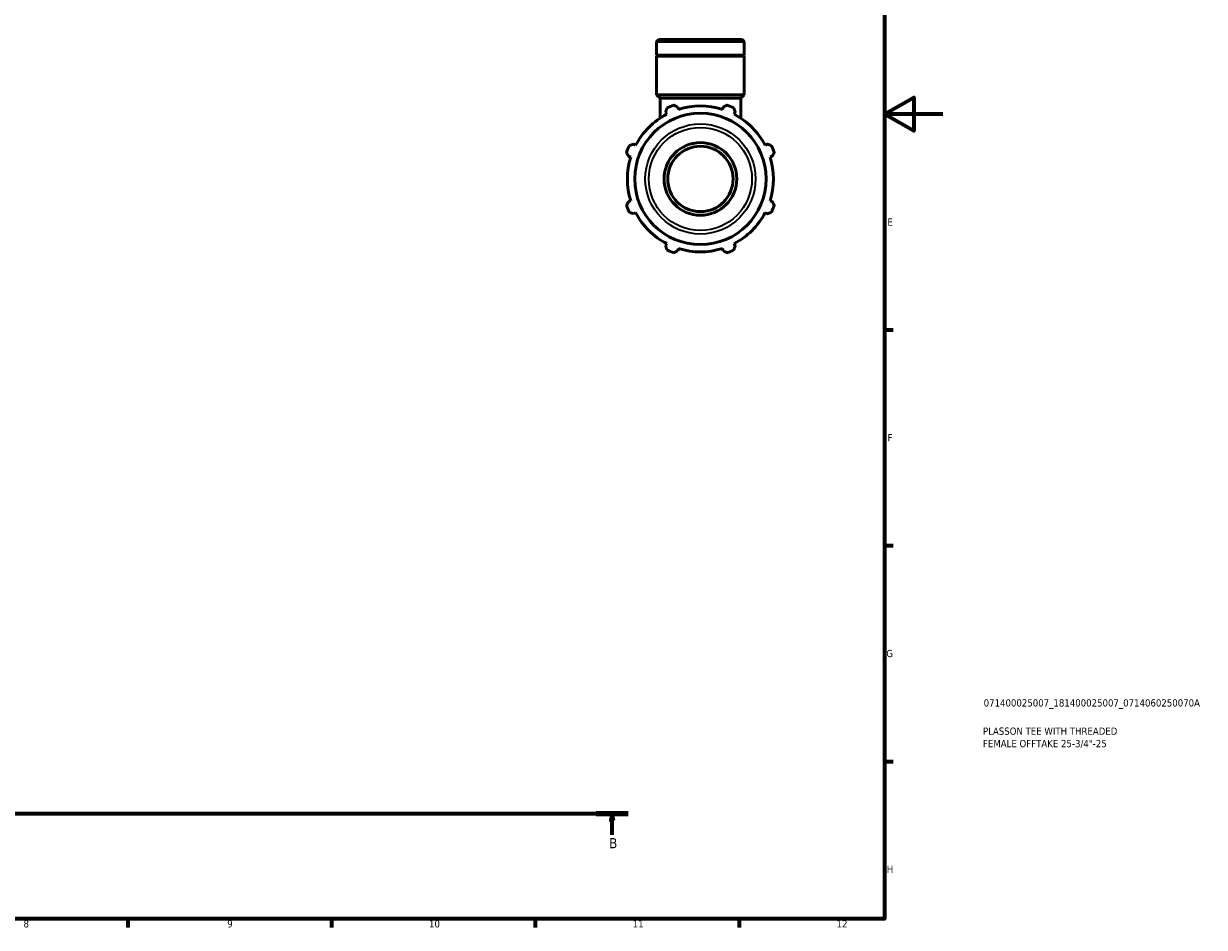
# Model space of a CAD drawing. Header units: millimetres. Extents: x 0 to 931, y 0 to 945.
# Tile 3 of 5: x 525 to 931, y 17 to 328. Entities that reach past the tile are written whole.
import ezdxf

# ---------------------------------------------------------------- set-up
doc = ezdxf.new("R2010")
doc.units = ezdxf.units.MM
doc.linetypes.add('CHAIN', pattern=[0.7087, 0.4724, -0.0591, 0.1181, -0.0591])
for name, color, linetype, lineweight in [('Border (ISO)', 7, 'Continuous', 70), ('Section Line (ISO)', 7, 'CHAIN', 70), ('Title (ISO)', 7, 'Continuous', 50), ('Visible (ISO)', 7, 'Continuous', 50), ('Visible Narrow (ISO)', 7, 'Continuous', 35)]:
    doc.layers.add(name, color=color, linetype=linetype, lineweight=lineweight)
doc.styles.add('Label Text (ISO)', font='tahoma.ttf')
doc.styles.add('Note Text (ISO)', font='tahoma.ttf')

# ---------------------------------------------------------------- blocks, each defined once
blk = doc.blocks.new('Borders Default Border')
at = {"layer": 'Border (ISO)'}
for p, q in [((821, 222.75), (823.9, 222.75)), ((821, 148.5), (823.9, 148.5)), ((821, 74.25), (823.9, 74.25)), ((560.67, 20), (560.67, 17.1)), ((630.75, 20), (630.75, 17.1)), ((700.83, 20), (700.83, 17.1)), ((770.92, 20), (770.92, 17.1))]:
    blk.add_line(p, q, dxfattribs=at)
at = {"layer": 'Border (ISO)', "flags": 128}
for points in [[(20, 20), (20, 574), (821, 574), (821, 20), (20, 20)], [(841, 297), (821, 297), (831, 302.77), (831, 291.23), (821, 297)]]:
    blk.add_lwpolyline(points, dxfattribs=at)
at = {"layer": 'Border (ISO)', "color": 232, "true_color": 0xca0064, "char_height": 2.5, "attachment_point": 7, "style": 'Note Text (ISO)'}
for s, insert in [('E', (821.94, 258.63)), ('F', (822, 184.38)), ('G', (821.61, 110.08)), ('H', (821.74, 35.88)), ('8', (524.81, 17.04)), ('9', (594.88, 17.05)), ('10', (664.29, 17.05)), ('11', (734.37, 17.1)), ('12', (804.46, 17.1))]:
    blk.add_mtext(s, dxfattribs=dict(at, insert=insert))
blk = doc.blocks.new('Title Blocks ISO')
at = {"layer": 'Title (ISO)', "color": 232, "true_color": 0xca0064, "style": 'Note Text (ISO)'}
for tag, p in [('PART_NUMBER_001', (34.08, 73.13)), ('DESCRIPTION_001', (33.84, 63.4)), ('DESCRIPTION_002', (33.84, 59.12))]:
    blk.add_attdef(tag, p, '', height=2.5, dxfattribs=at)
blk = doc.blocks.new('2dTransSection0')
at = {"layer": 'Section Line (ISO)', "linetype": 'CHAIN'}
blk.add_line((274.74, 56.35), (732.78, 56.35), dxfattribs=at)
at = {"layer": 'Section Line (ISO)', "linetype": 'Continuous', "lineweight": 140}
blk.add_line((721.82, 56.35), (732.78, 56.35), dxfattribs=at)
at = {"layer": 'Section Line (ISO)', "linetype": 'Continuous'}
for p, q in [((727.3, 56.35), (726.8, 53.85)), ((726.8, 53.85), (727.8, 53.85)), ((727.3, 53.85), (727.3, 56.35)), ((727.8, 53.85), (727.3, 56.35)), ((727.3, 48.93), (727.3, 53.85))]:
    blk.add_line(p, q, dxfattribs=at)
at = {"layer": 'Section Line (ISO)', "linetype": 'Continuous', "flags": 128}
blk.add_lwpolyline([(727.8, 53.85), (727.3, 56.35), (726.8, 53.85), (727.8, 53.85)], dxfattribs=at)
at = {"layer": 'Section Line (ISO)'}
blk.add_solid([(727.8, 53.85), (727.3, 56.35), (726.8, 53.85), (727.8, 53.85)], dxfattribs=at)
at = {"layer": 'Section Line (ISO)', "insert": (726.23, 44.35), "char_height": 3.5, "attachment_point": 7, "style": 'Label Text (ISO)'}
blk.add_mtext('B', dxfattribs=at)

msp = doc.modelspace()

# ---------------------------------------------------------------- linework, layer by layer
at = {"layer": 'Visible (ISO)'}
for p, q in [((743.291, 322.719), (742.568, 321.996)), ((772.714, 321.996), (742.568, 321.996)), ((742.568, 317.319), (742.568, 321.996)), ((743.291, 322.719), (771.99, 322.719)), ((771.99, 322.719), (772.714, 321.996)), ((772.714, 317.319), (772.714, 321.996)), ((772.714, 317.319), (742.568, 317.319)), ((742.868, 317.019), (742.568, 317.319)), ((772.714, 317.019), (742.568, 317.019)), ((742.568, 303.719), (742.568, 317.019)), ((772.414, 317.019), (772.714, 317.319)), ((772.714, 303.719), (772.714, 317.019)), ((772.714, 303.719), (742.568, 303.719)), ((743.774, 302.514), (742.568, 303.719)), ((771.508, 302.514), (743.774, 302.514)), ((743.774, 295.653), (743.774, 302.514)), ((771.508, 302.514), (772.714, 303.719)), ((771.508, 295.653), (771.508, 302.514)), ((745.672, 297.711), (746.046, 296.992)), ((750.09, 298.667), (749.847, 299.44)), ((765.435, 299.44), (765.192, 298.667)), ((769.235, 296.992), (769.609, 297.711)), ((735.368, 286.314), (734.65, 286.688)), ((780.632, 286.688), (779.914, 286.314)), ((732.921, 282.514), (733.693, 282.27)), ((781.589, 282.27), (782.361, 282.514)), ((733.693, 267.169), (732.921, 266.925)), ((782.361, 266.925), (781.589, 267.169)), ((734.65, 262.751), (735.368, 263.125)), ((779.914, 263.125), (780.632, 262.751)), ((746.046, 252.447), (745.672, 251.728)), ((769.609, 251.728), (769.235, 252.447)), ((749.847, 249.999), (750.09, 250.772)), ((765.192, 250.772), (765.435, 249.999))]:
    msp.add_line(p, q, dxfattribs=at)
for radius in [22.602, 12.5, 11.25]:
    msp.add_circle((757.641, 274.719), radius, dxfattribs=at)
for radius, start, end in [(25.11, 117.5, 152.5), (27, 109.79198, 115.20802), (25.11, 72.5, 107.5), (27, 64.79198, 70.20802), (25.11, 27.5, 62.5), (27, 154.79198, 160.20802), (27, 19.79198, 25.20802), (25.11, 162.5, 197.5), (25.11, 342.5, 17.5), (27, 199.79198, 205.20802), (27, 334.79198, 340.20802), (25.11, 207.5, 242.5), (25.11, 297.5, 332.5), (27, 244.79198, 250.20802), (25.11, 252.5, 287.5), (27, 289.79198, 295.20802)]:
    msp.add_arc((757.641, 274.719), radius, start, end, dxfattribs=at)
for points, weights in [([(745.672, 297.711), (745.902, 298.415), (746.141, 299.148)], [1.00306144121, 1.00193858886, 1]), ([(748.499, 300.125), (749.186, 299.775), (749.847, 299.44)], [1, 1.00193858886, 1.00306144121]), ([(765.435, 299.44), (766.095, 299.775), (766.783, 300.125)], [1.00306144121, 1.00193858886, 1]), ([(769.14, 299.148), (769.38, 298.415), (769.609, 297.711)], [1, 1.00193858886, 1.00306144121]), ([(733.212, 286.219), (733.946, 286.458), (734.65, 286.688)], [1, 1.00193858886, 1.00306144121]), ([(780.632, 286.688), (781.336, 286.458), (782.07, 286.219)], [1.00306144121, 1.00193858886, 1]), ([(732.921, 282.514), (732.585, 283.174), (732.236, 283.862)], [1.00306144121, 1.00193858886, 1]), ([(783.046, 283.862), (782.697, 283.174), (782.361, 282.514)], [1, 1.00193858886, 1.00306144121]), ([(732.236, 265.577), (732.585, 266.265), (732.921, 266.925)], [1, 1.00193858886, 1.00306144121]), ([(782.361, 266.925), (782.697, 266.265), (783.046, 265.577)], [1.00306144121, 1.00193858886, 1]), ([(734.65, 262.751), (733.946, 262.981), (733.212, 263.22)], [1.00306144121, 1.00193858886, 1]), ([(782.07, 263.22), (781.336, 262.981), (780.632, 262.751)], [1, 1.00193858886, 1.00306144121]), ([(746.141, 250.291), (745.902, 251.024), (745.672, 251.728)], [1, 1.00193858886, 1.00306144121]), ([(749.847, 249.999), (749.186, 249.664), (748.499, 249.314)], [1.00306144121, 1.00193858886, 1]), ([(766.783, 249.314), (766.095, 249.664), (765.435, 249.999)], [1, 1.00193858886, 1.00306144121]), ([(769.609, 251.728), (769.38, 251.024), (769.14, 250.291)], [1.00306144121, 1.00193858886, 1])]:
    msp.add_rational_spline(points, weights, degree=2, dxfattribs=at)
at = {"layer": 'Visible Narrow (ISO)'}
for radius in [18.96, 17.738]:
    msp.add_circle((757.641, 274.719), radius, dxfattribs=at)

# ---------------------------------------------------------------- block references
msp.add_blockref('Borders Default Border', (0, 0))
msp.add_blockref('Title Blocks ISO', (821, 20)).add_auto_attribs({'PART_NUMBER_001': '071400025007_181400025007_0714060250070A', 'DESCRIPTION_001': 'PLASSON TEE WITH THREADED', 'DESCRIPTION_002': 'FEMALE OFFTAKE 25-3/4"-25'})
at = {"layer": 'Section Line (ISO)'}
msp.add_blockref('2dTransSection0', (0, 0), dxfattribs=at)

doc.saveas('drawing.dxf')
